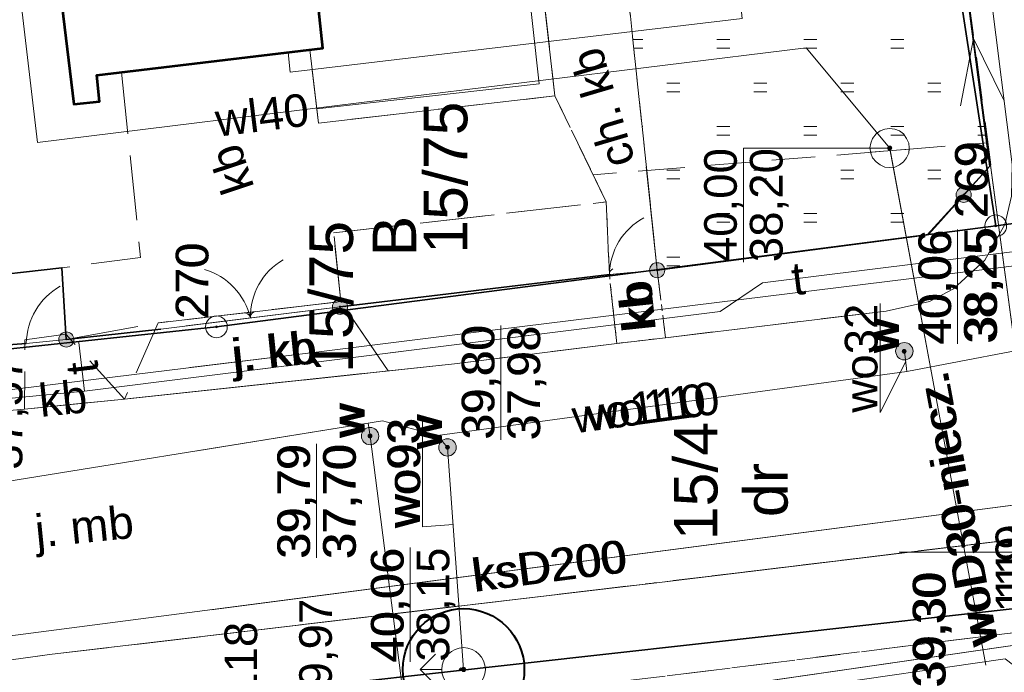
# Model space of a CAD drawing. Header units: millimetres. Extents: x 6503307 to 6504695, y 5886099 to 5887123.
# Tile 15 of 77: x 6503435 to 6503457, y 5887060 to 5887075. Entities that reach past the tile are written whole.
import ezdxf
from ezdxf.enums import TextEntityAlignment as Align

# ---------------------------------------------------------------- set-up
doc = ezdxf.new("R2010")
doc.units = ezdxf.units.MM
for name, pattern in [('BUUT04', [200000, 0, -100000, 0, -100000]), ('EGBU01', [2, 0.5, -0.5, 0.5, -0.5]), ('OTKC_A05', [1.5, 1, -0.5]), ('OTKJ_A05', [2, 1.5, -0.5]), ('OTKU_A05', [2, 1.5, -0.5]), ('OTZT_A05', [1.5, 1, -0.5])]:
    doc.linetypes.add(name, pattern=pattern)
for name, color, linetype, lineweight in [('Budynki EGiB', 18, 'Continuous', 0), ('Działki', 18, 'Continuous', 0), ('Komunikacja (linie)', 18, 'Continuous', 0), ('Komunikacja (obszary)', 18, 'Continuous', 0), ('Krzyże', 18, 'Continuous', 0), ('Obiekty związane z budynkami EGiB (obszary)', 18, 'Continuous', 0), ('Ogrodzenia', 18, 'Continuous', 0), ('Pikiety', 18, 'Continuous', 0), ('Przewody elektroenergetyczne', 1, 'Continuous', 0), ('Przewody wodociągowe', 5, 'Continuous', 0), ('Punkty graniczne', 18, 'Continuous', 0), ('Punkty graniczne - numery', 7, 'Continuous', 0), ('Zagospodarowanie terenu (obszary)', 18, 'Continuous', 0)]:
    doc.layers.add(name, color=color, linetype=linetype, lineweight=lineweight)
for name, color, linetype, lineweight, true_color in [('Przewody gazowe', 7, 'Continuous', 0, 0xbfbf00), ('Przewody kanalizacyjne', 7, 'Continuous', 0, 0x803300), ('Przewody telekomunikacyjne', 7, 'Continuous', 0, 0xff9100), ('Punkty o określonej wysokości', 7, 'Continuous', 0, 0x803300), ('Symbole liniowe', 7, 'Continuous', 0, 0x0a0909), ('Urządzenia towarzyszące (obszary)', 7, 'Continuous', 0, 0xff9100), ('Urządzenia związane z siecią (punkty)', 7, 'Continuous', 0, 0x803300), ('Użytki gruntowe', 7, 'Continuous', 0, 0x008000)]:
    doc.layers.add(name, color=color, linetype=linetype, lineweight=lineweight, true_color=true_color)
doc.styles.add('DOMYSLNA_CZCIONKA', font='arial.ttf')

# ---------------------------------------------------------------- blocks, each defined once
blk = doc.blocks.new('SUWW_P05')
at = {"lineweight": 18}
h = blk.add_hatch(color=5, dxfattribs=at)
h.dxf.hatch_style = 1
h.paths.add_polyline_path([(0.4, 0, 1), (-0.4, 0, 1)])
at = {"color": 5, "lineweight": 18}
blk.add_circle((0, 0), 0.4, dxfattribs=at)
blk = doc.blocks.new('SUWH_P05')
at = {"color": 5, "linetype": 'Continuous', "lineweight": 18}
for p, q in [((0, 2), (-0.707, 1.293)), ((0, 1), (0, 2)), ((0, 2), (0.707, 1.293))]:
    blk.add_line(p, q, dxfattribs=at)
blk.add_circle((0, 0), 1, dxfattribs=at)
blk = doc.blocks.new('SUPS01_08')
at = {"lineweight": 18, "true_color": 0x0000ff}
h = blk.add_hatch(color=5, dxfattribs=at)
h.dxf.hatch_style = 1
h.paths.add_polyline_path([(0.09, 0, 1), (-0.09, 0, 1)])
at = {"color": 18, "lineweight": 18, "true_color": 0x0a0909}
blk.add_circle((0, 0), 0.09, dxfattribs=at)
blk = doc.blocks.new('KTOK04')
at = {"color": 18, "lineweight": 18, "true_color": 0x0a0909}
blk.add_arc((5.067, -0.576), 5.1, 113.67446, 173.51357, dxfattribs=at)
blk = doc.blocks.new('OTOO_L05')
at = {"linetype": 'BUUT04', "lineweight": 18, "true_color": 0x000000}
h = blk.add_hatch(color=18, dxfattribs=at)
h.dxf.hatch_style = 1
h.paths.add_polyline_path([(-0.58, 0, 1), (0.58, 0, 1)])
at = {"color": 18, "true_color": 0x0a0909}
blk.add_circle((0, 0), 0.58, dxfattribs=at)
blk = doc.blocks.new('KTOK02')
at = {"color": 18, "lineweight": 18, "true_color": 0x0a0909}
for centre, radius, start, end in [((-5.074, -0.563), 5.105, 6.33466, 66.4773), ((5.064, -0.556), 5.095, 113.45779, 173.73024)]:
    blk.add_arc(centre, radius, start, end, dxfattribs=at)
blk = doc.blocks.new('EGPG_PS05')
at = {"color": 18, "linetype": 'Continuous', "lineweight": 18, "true_color": 0x000000}
blk.add_circle((0, 0), 0.5, dxfattribs=at)

msp = doc.modelspace()

# ---------------------------------------------------------------- hatches: boundary and pattern name
at = {"layer": 'Zagospodarowanie terenu (obszary)'}
h = msp.add_hatch(dxfattribs=at)
h.set_pattern_fill('OTZT', color=0, scale=0.2, angle=90, style=0, pattern_type=0)
h.set_pattern_definition([(180, (6503455.8027, 5887069.0608), (-2e-16, -2), [0.3, -1.7]), (180, (6503455.8027, 5887069.2608), (-2e-16, -2), [0.3, -1.7]), (180, (6503456.9527, 5887070.0608), (-2e-16, -2), [0.3, -1.7]), (180, (6503456.9527, 5887070.2608), (-2e-16, -2), [0.3, -1.7])])
h.paths.add_polyline_path([(6503449.23761, 5887086.37732), (6503450.37269, 5887076.5908), (6503448.50147, 5887076.36432), (6503449.28269, 5887068.9608), (6503455.52269, 5887069.7908), (6503456.95269, 5887071.3808), (6503455.99269, 5887078.4908), (6503454.79055, 5887086.37732)], flags=0)
h = msp.add_hatch(dxfattribs=at)
h.set_pattern_fill('OTZT', color=0, angle=90, style=0)
h.set_pattern_definition([(180, (6503455.8027, 5887069.0608), (-2e-16, -2), [0.3, -1.7]), (180, (6503455.8027, 5887069.2608), (-2e-16, -2), [0.3, -1.7]), (180, (6503456.9527, 5887070.0608), (-2e-16, -2), [0.3, -1.7]), (180, (6503456.9527, 5887070.2608), (-2e-16, -2), [0.3, -1.7])])
h.paths.add_polyline_path([(6503456.95269, 5887071.3808), (6503456.88395, 5887071.88993), (6503449.04088, 5887071.25247), (6503449.28269, 5887068.9608), (6503455.52269, 5887069.7908)], flags=16)

# ---------------------------------------------------------------- linework, layer by layer
at = {"color": 4, "linetype": 'ByBlock', "lineweight": 40}
msp.add_circle((6503444.83269, 5887059.7908), 1.39585, dxfattribs=at)
at = {"layer": 'Budynki EGiB', "color": 7, "linetype": 'Continuous', "lineweight": 53}
msp.add_lwpolyline([(6503445.26783, 5887086.37732), (6503439.59433, 5887085.69114), (6503439.82269, 5887083.6708), (6503434.63269, 5887083.0208), (6503435.87269, 5887072.77616), (6503435.87269, 5887072.77616), (6503436.46269, 5887072.8408), (6503436.40474, 5887073.4404), (6503441.59605, 5887074.06166), (6503441.44235, 5887075.50994), (6503450.37269, 5887076.5908), (6503449.23761, 5887086.37732)], dxfattribs=at)
at = {"layer": 'Działki', "color": 7, "linetype": 'Continuous', "lineweight": 0}
for p, q in [((6503456.76903, 5887071.88059), (6503457.06269, 5887069.9808)), ((6503457.06269, 5887069.9808), (6503456.76903, 5887071.88059)), ((6503457.06269, 5887069.9808), (6503462.96269, 5887070.7708)), ((6503462.96269, 5887070.7708), (6503457.06269, 5887069.9808)), ((6503439.15269, 5887067.6608), (6503457.06269, 5887069.9808)), ((6503457.06269, 5887069.9808), (6503439.15269, 5887067.6608)), ((6503438.46396, 5887067.5877), (6503439.15269, 5887067.6608)), ((6503439.15269, 5887067.6608), (6503438.46396, 5887067.5877)), ((6503440.27269, 5887059.2708), (6503457.99269, 5887061.2408)), ((6503457.99269, 5887061.2408), (6503440.27269, 5887059.2708))]:
    msp.add_line(p, q, dxfattribs=at)
at = {"layer": 'Działki', "color": 0, "linetype": 'Continuous', "lineweight": 25}
for points in [[(6503454.53957, 5887086.37732), (6503454.63269, 5887085.7008), (6503457.06269, 5887069.9808), (6503457.06269, 5887069.9808), (6503462.96269, 5887070.7708), (6503460.77239, 5887086.37732)], [(6503408.4569, 5887056.19085), (6503422.28269, 5887057.3308), (6503428.14269, 5887057.9208), (6503429.40269, 5887058.0508), (6503440.27269, 5887059.2708), (6503457.99269, 5887061.2408), (6503511.48269, 5887068.6308), (6503521.32269, 5887069.9908), (6503520.23269, 5887078.3908), (6503510.53269, 5887077.1408), (6503493.62269, 5887074.8208), (6503483.13269, 5887073.4208), (6503476.72269, 5887072.5608), (6503462.96269, 5887070.7708), (6503457.06269, 5887069.9808), (6503439.15269, 5887067.6608), (6503433.12269, 5887067.0208), (6503428.37269, 5887066.5108), (6503421.46269, 5887065.8208), (6503408.4569, 5887064.68666)]]:
    msp.add_lwpolyline(points, dxfattribs=at)
at = {"layer": 'Działki', "color": 0, "linetype": 'Continuous', "lineweight": 25, "flags": 128}
for points in [[(6503431.64269, 5887082.9508), (6503433.12269, 5887067.0208), (6503439.15269, 5887067.6608), (6503457.06269, 5887069.9808), (6503454.63269, 5887085.7008), (6503431.64269, 5887082.9508)], [(6503517.27269, 5887010.9208), (6503525.76269, 5887011.3108), (6503521.32269, 5887069.9908), (6503511.48269, 5887068.6308), (6503457.99269, 5887061.2408), (6503440.27269, 5887059.2708), (6503429.40269, 5887058.0508), (6503428.14269, 5887057.9208), (6503428.12269, 5887055.4408), (6503512.08269, 5887061.2508), (6503517.27269, 5887010.9208)]]:
    msp.add_lwpolyline(points, close=True, dxfattribs=at)
at = {"layer": 'Komunikacja (linie)', "color": 250, "linetype": 'Continuous', "lineweight": 13, "flags": 128}
msp.add_lwpolyline([(6503457.27269, 5887070.0108), (6503462.86269, 5887070.6508), (6503462.59269, 5887071.2608), (6503462.39269, 5887071.9908), (6503461.94269, 5887075.9808), (6503456.94269, 5887075.3508), (6503457.44269, 5887071.3908), (6503457.42269, 5887070.6608), (6503457.27269, 5887070.0108)], close=True, dxfattribs=at)
for points in [[(6503456.94269, 5887075.3508), (6503457.44269, 5887071.3908), (6503457.42269, 5887070.6608), (6503457.27269, 5887070.0108), (6503456.81269, 5887069.1908), (6503456.09269, 5887068.5308), (6503455.54269, 5887068.2408), (6503454.54269, 5887068.0208), (6503449.47269, 5887067.4108), (6503448.35269, 5887067.2808), (6503444.62269, 5887066.8108)], [(6503457.37464, 5887071.92981), (6503457.44269, 5887071.3908), (6503457.42269, 5887070.6608), (6503457.27269, 5887070.0108), (6503456.81269, 5887069.1908), (6503456.09269, 5887068.5308), (6503455.54269, 5887068.2408), (6503454.54269, 5887068.0208), (6503449.47269, 5887067.4108), (6503448.35269, 5887067.2808), (6503444.62269, 5887066.8108)], [(6503444.62269, 5887066.8108), (6503438.58914, 5887066.16606)], [(6503487.02178, 5887061.46857), (6503486.64269, 5887061.4208), (6503486.22269, 5887064.3108), (6503486.05269, 5887064.8008), (6503485.80269, 5887065.2208), (6503485.45269, 5887065.5708), (6503485.11269, 5887065.8308), (6503484.75269, 5887065.9608), (6503484.37269, 5887066.0308), (6503484.00269, 5887066.0108), (6503477.06269, 5887065.1108), (6503466.02269, 5887063.7808), (6503459.58269, 5887063.0308), (6503449.33269, 5887061.7908), (6503439.08129, 5887060.57701)]]:
    msp.add_lwpolyline(points, dxfattribs=at)
at = {"layer": 'Komunikacja (linie)', "color": 250, "linetype": 'Continuous', "lineweight": 13}
msp.add_lwpolyline([(6503444.62269, 5887066.8108), (6503437.04269, 5887066.0008), (6503434.74269, 5887065.7708), (6503432.90269, 5887065.6108), (6503426.67269, 5887064.9408), (6503416.60269, 5887064.3808), (6503410.65269, 5887063.9608), (6503408.4569, 5887063.82941)], dxfattribs=at)
at = {"layer": 'Komunikacja (linie)', "color": 0, "linetype": 'Continuous', "lineweight": 18, "flags": 128}
msp.add_lwpolyline([(6503477.06269, 5887065.1108), (6503466.02269, 5887063.7808), (6503459.58269, 5887063.0308), (6503449.33269, 5887061.7908), (6503435.31269, 5887060.1308), (6503434.43269, 5887060.0108)], dxfattribs=at)
at = {"layer": 'Komunikacja (obszary)', "color": 7, "linetype": 'OTKU_A05', "lineweight": 0}
for p, q in [((6503448.11235, 5887070.53053), (6503447.81094, 5887071.1525)), ((6503441.84569, 5887069.8188), (6503448.11235, 5887070.53053)), ((6503442.01269, 5887068.2408), (6503441.84569, 5887069.8188)), ((6503438.44312, 5887067.82435), (6503442.01269, 5887068.2408))]:
    msp.add_line(p, q, dxfattribs=at)
at = {"layer": 'Komunikacja (obszary)', "color": 7, "linetype": 'OTKJ_A05', "lineweight": 0}
for p, q in [((6503457.27269, 5887070.0108), (6503456.81269, 5887069.1908)), ((6503456.81269, 5887069.1908), (6503456.09269, 5887068.5308)), ((6503456.09269, 5887068.5308), (6503455.54269, 5887068.2408)), ((6503442.01269, 5887068.2408), (6503438.44312, 5887067.82435)), ((6503443.10145, 5887066.64824), (6503442.01269, 5887068.2408)), ((6503455.54269, 5887068.2408), (6503454.54269, 5887068.0208)), ((6503454.54269, 5887068.0208), (6503449.47269, 5887067.4108)), ((6503449.47269, 5887067.4108), (6503448.35269, 5887067.2808)), ((6503448.35269, 5887067.2808), (6503444.62269, 5887066.8108)), ((6503444.62269, 5887066.8108), (6503438.58914, 5887066.16606)), ((6503438.58914, 5887066.16606), (6503443.10145, 5887066.64824)), ((6503449.33269, 5887061.7908), (6503459.58269, 5887063.0308)), ((6503439.08129, 5887060.57701), (6503449.33269, 5887061.7908))]:
    msp.add_line(p, q, dxfattribs=at)
at = {"layer": 'Komunikacja (obszary)', "color": 7, "linetype": 'OTKC_A05', "lineweight": 0}
for p, q in [((6503459.58269, 5887063.0308), (6503449.33269, 5887061.7908)), ((6503449.33269, 5887061.7908), (6503439.08129, 5887060.57701)), ((6503449.51269, 5887059.6408), (6503460.01269, 5887060.9508))]:
    msp.add_line(p, q, dxfattribs=at)
at = {"layer": 'Komunikacja (obszary)', "color": 0, "linetype": 'OTKC_A05', "lineweight": 18, "flags": 128}
for points in [[(6503448.50147, 5887076.36432), (6503446.57345, 5887076.13097), (6503446.93269, 5887072.9648), (6503448.11235, 5887070.53053), (6503448.18269, 5887068.8608), (6503449.28269, 5887068.9608), (6503448.50147, 5887076.36432)], [(6503519.84904, 5887069.01798), (6503517.96269, 5887068.7408), (6503514.72269, 5887069.5808), (6503514.64269, 5887070.2908), (6503507.51269, 5887069.2308), (6503501.61269, 5887068.3708), (6503501.28269, 5887068.3108), (6503500.83269, 5887068.0508), (6503500.49269, 5887067.6808), (6503500.24269, 5887067.2308), (6503500.11269, 5887066.7608), (6503500.08269, 5887066.2208), (6503500.51269, 5887063.3008), (6503493.06269, 5887062.2508), (6503491.56269, 5887062.0408), (6503486.64269, 5887061.4208), (6503486.42269, 5887061.2008), (6503470.88269, 5887060.2408), (6503469.80269, 5887060.1408), (6503468.97269, 5887060.1708), (6503468.24269, 5887060.3908), (6503467.48269, 5887060.8408), (6503467.01269, 5887061.1108), (6503466.60269, 5887061.6008), (6503466.28269, 5887062.1208), (6503466.10269, 5887062.6808), (6503466.02269, 5887063.7808), (6503459.58269, 5887063.0308), (6503449.33269, 5887061.7908), (6503435.31269, 5887060.1308), (6503434.43269, 5887060.0108), (6503433.92269, 5887059.5008), (6503433.61269, 5887059.0308), (6503433.30269, 5887058.5008), (6503433.16269, 5887058.0708), (6503432.99269, 5887057.7008), (6503432.92269, 5887057.6208), (6503435.12269, 5887058.0208), (6503439.75269, 5887058.5108), (6503439.61269, 5887053.1908), (6503440.69269, 5887053.2508), (6503440.80269, 5887058.6408), (6503449.51269, 5887059.6408), (6503460.01269, 5887060.9508), (6503460.89269, 5887061.0108), (6503461.43269, 5887060.9708), (6503462.00269, 5887060.8108), (6503462.41269, 5887060.5508), (6503462.72269, 5887060.2508), (6503462.97269, 5887059.7808), (6503463.05269, 5887059.3908), (6503463.00269, 5887058.5708), (6503468.35269, 5887058.4508), (6503470.98269, 5887058.5208), (6503486.45269, 5887059.6108), (6503491.81269, 5887059.8008), (6503499.73269, 5887061.0008), (6503501.05269, 5887060.9408), (6503503.19269, 5887061.1608), (6503506.70269, 5887061.5608), (6503506.94269, 5887061.5908), (6503507.28769, 5887061.4608), (6503507.63269, 5887061.1708), (6503507.87269, 5887060.6208), (6503508.10269, 5887063.4908), (6503507.93269, 5887063.2908), (6503507.66269, 5887063.1708), (6503503.92269, 5887062.8108), (6503503.58269, 5887062.8008), (6503503.24269, 5887062.9008), (6503502.98269, 5887063.0208), (6503502.74269, 5887063.4008), (6503502.61269, 5887063.8508), (6503502.30269, 5887065.8508), (6503502.29269, 5887066.0408), (6503502.39269, 5887066.2608), (6503502.59269, 5887066.4008), (6503507.87269, 5887067.1308), (6503507.95269, 5887066.7008), (6503509.60269, 5887066.9008), (6503509.51269, 5887067.7208), (6503510.84269, 5887067.8908), (6503510.93269, 5887067.5508), (6503512.69269, 5887067.9808), (6503512.72269, 5887067.8408), (6503513.70269, 5887067.7408), (6503517.88269, 5887066.7108), (6503520.10269, 5887066.9708), (6503519.84904, 5887069.01798)]]:
    msp.add_lwpolyline(points, close=True, dxfattribs=at)
at = {"layer": 'Komunikacja (obszary)', "color": 0, "linetype": 'OTKU_A05', "lineweight": 18, "flags": 128}
for points in [[(6503439.04143, 5887073.75594), (6503436.97402, 5887073.50852), (6503437.40669, 5887069.2528), (6503435.60242, 5887069.01886), (6503435.70269, 5887067.3708), (6503437.81269, 5887067.7508), (6503442.01269, 5887068.2408), (6503441.84569, 5887069.8188), (6503448.11235, 5887070.53053), (6503446.93269, 5887072.9648), (6503441.49459, 5887072.34248), (6503441.29951, 5887074.02617), (6503439.04143, 5887073.75594)], [(6503434.74269, 5887065.7708), (6503437.04269, 5887066.0008), (6503435.69269, 5887067.4908), (6503434.75269, 5887067.3608), (6503434.74269, 5887065.7708)]]:
    msp.add_lwpolyline(points, close=True, dxfattribs=at)
at = {"layer": 'Komunikacja (obszary)', "color": 7, "linetype": 'OTKC_A05', "lineweight": 0, "flags": 128}
msp.add_lwpolyline([(6503449.28269, 5887068.9608), (6503449.04088, 5887071.25247), (6503447.81094, 5887071.1525), (6503448.11235, 5887070.53053), (6503448.18269, 5887068.8608)], close=True, dxfattribs=at)
at = {"layer": 'Komunikacja (obszary)', "color": 0, "linetype": 'OTKJ_A05', "lineweight": 18}
for points in [[(6503473.12269, 5887070.2608), (6503465.71269, 5887069.3408), (6503464.65269, 5887069.3608), (6503463.71269, 5887069.7008), (6503463.19269, 5887070.2108), (6503462.86269, 5887070.6508), (6503457.27269, 5887070.0108), (6503456.81269, 5887069.1908), (6503456.09269, 5887068.5308), (6503455.54269, 5887068.2408), (6503454.54269, 5887068.0208), (6503449.47269, 5887067.4108), (6503448.35269, 5887067.2808), (6503444.62269, 5887066.8108), (6503437.04269, 5887066.0008), (6503434.74269, 5887065.7708), (6503432.90269, 5887065.6108), (6503426.67269, 5887064.9408), (6503416.60269, 5887064.3808), (6503410.65269, 5887063.9608), (6503408.4569, 5887063.82935)], [(6503408.4569, 5887058.22824), (6503410.23269, 5887058.3408), (6503411.21269, 5887058.4008), (6503416.22269, 5887058.6108), (6503420.36269, 5887058.9208), (6503424.51269, 5887059.1908), (6503426.80269, 5887059.3208), (6503430.60269, 5887059.6408), (6503434.43269, 5887060.0108), (6503435.31269, 5887060.1308), (6503449.33269, 5887061.7908), (6503459.58269, 5887063.0308), (6503466.02269, 5887063.7808), (6503477.06269, 5887065.1108), (6503484.00269, 5887066.0108), (6503484.37269, 5887066.0308), (6503487.24269, 5887066.3008), (6503491.62269, 5887066.9908), (6503501.28269, 5887068.3108), (6503501.61269, 5887068.3708), (6503507.51269, 5887069.2308)]]:
    msp.add_lwpolyline(points, dxfattribs=at)
at = {"layer": 'Komunikacja (obszary)', "color": 18, "linetype": 'OTKU_A05', "lineweight": 18, "true_color": 0x000000, "flags": 128}
msp.add_lwpolyline([(6503448.35269, 5887067.2808), (6503449.47269, 5887067.4108), (6503449.28269, 5887068.9608), (6503448.18269, 5887068.8608), (6503448.35269, 5887067.2808)], close=True, dxfattribs=at)
at = {"layer": 'Komunikacja (obszary)', "color": 7, "linetype": 'OTKU_A05', "lineweight": 0, "ltscale": 0.1, "flags": 128}
msp.add_lwpolyline([(6503448.35269, 5887067.2808), (6503449.47269, 5887067.4108), (6503449.28269, 5887068.9608), (6503448.18269, 5887068.8608)], close=True, dxfattribs=at)
at = {"layer": 'Komunikacja (obszary)', "color": 0, "linetype": 'OTKJ_A05', "lineweight": 18, "flags": 128}
msp.add_lwpolyline([(6503437.04269, 5887066.0008), (6503443.10145, 5887066.64824), (6503442.01269, 5887068.2408), (6503437.81269, 5887067.7508), (6503437.04269, 5887066.0008)], close=True, dxfattribs=at)
at = {"layer": 'Krzyże', "color": 18, "linetype": 'Continuous', "lineweight": 18, "true_color": 0x000000, "flags": 128}
msp.add_lwpolyline([(6503459.84269, 5887062.4808), (6503454.84269, 5887062.4808)], dxfattribs=at)
at = {"layer": 'Krzyże', "color": 250, "linetype": 'Continuous', "lineweight": 13, "ltscale": 0.1, "flags": 128}
msp.add_lwpolyline([(6503459.84269, 5887062.4808), (6503454.84269, 5887062.4808)], dxfattribs=at)
at = {"layer": 'Obiekty związane z budynkami EGiB (obszary)', "color": 0, "linetype": 'Continuous', "lineweight": 18, "flags": 128}
msp.add_lwpolyline([(6503441.4568, 5887072.6686), (6503441.49459, 5887072.34248), (6503446.93269, 5887072.9648), (6503446.57345, 5887076.13097), (6503446.25592, 5887076.09254), (6503441.44235, 5887075.50994), (6503441.59605, 5887074.06166), (6503441.29951, 5887074.02617), (6503441.4568, 5887072.6686)], close=True, dxfattribs=at)
at = {"layer": 'Ogrodzenia', "color": 0, "linetype": 'Continuous', "lineweight": 35}
msp.add_lwpolyline([(6503449.28269, 5887068.9608), (6503455.48369, 5887069.7758), (6503456.92669, 5887071.3498), (6503455.99269, 5887078.4908), (6503454.79055, 5887086.37732)], dxfattribs=at)
at = {"layer": 'Ogrodzenia', "color": 250, "linetype": 'Continuous', "lineweight": 30, "flags": 128}
msp.add_lwpolyline([(6503449.28269, 5887068.9608), (6503455.48369, 5887069.7758), (6503456.92669, 5887071.3498), (6503456.85634, 5887071.88768)], dxfattribs=at)
at = {"layer": 'Ogrodzenia', "color": 0, "linetype": 'Continuous', "lineweight": 35, "flags": 128}
for points in [[(6503435.70269, 5887067.3708), (6503435.60242, 5887069.01886), (6503433.42343, 5887068.7685)], [(6503435.70269, 5887067.3708), (6503437.87269, 5887067.6108)], [(6503432.52269, 5887067.1108), (6503434.78269, 5887067.2808)]]:
    msp.add_lwpolyline(points, dxfattribs=at)
at = {"layer": 'Ogrodzenia', "color": 18, "linetype": 'Continuous', "lineweight": 18, "true_color": 0x000000, "flags": 128}
for points in [[(6503448.18269, 5887068.8608), (6503449.28269, 5887068.9608)], [(6503437.87269, 5887067.6108), (6503441.99269, 5887068.1208)], [(6503434.78269, 5887067.2808), (6503435.70269, 5887067.3708)]]:
    msp.add_lwpolyline(points, dxfattribs=at)
at = {"layer": 'Ogrodzenia', "color": 250, "linetype": 'Continuous', "lineweight": 13, "ltscale": 0.1, "flags": 128}
msp.add_lwpolyline([(6503448.18269, 5887068.8608), (6503449.28269, 5887068.9608)], dxfattribs=at)
at = {"layer": 'Ogrodzenia', "color": 18, "linetype": 'Continuous', "lineweight": 35, "true_color": 0x000000, "flags": 128}
msp.add_lwpolyline([(6503441.99269, 5887068.1208), (6503448.18269, 5887068.8608)], dxfattribs=at)
at = {"layer": 'Ogrodzenia', "color": 250, "linetype": 'Continuous', "lineweight": 30, "ltscale": 0.1, "flags": 128}
msp.add_lwpolyline([(6503441.99269, 5887068.1208), (6503448.18269, 5887068.8608)], dxfattribs=at)
at = {"layer": 'Ogrodzenia', "color": 250, "linetype": 'Continuous', "lineweight": 13, "flags": 128}
msp.add_lwpolyline([(6503438.45557, 5887067.68296), (6503441.99269, 5887068.1208)], dxfattribs=at)
at = {"layer": 'Przewody elektroenergetyczne', "color": 1, "linetype": 'Continuous', "lineweight": 18, "true_color": 0xff0000}
msp.add_lwpolyline([(6503458.54269, 5887059.4208), (6503454.9326, 5887086.37732)], dxfattribs=at)
at = {"layer": 'Przewody elektroenergetyczne', "color": 1, "linetype": 'Continuous', "lineweight": 18, "true_color": 0xff0000, "flags": 128}
msp.add_lwpolyline([(6503440.79809, 5887073.96617), (6503440.84664, 5887073.50814), (6503448.52122, 5887074.41973), (6503451.23269, 5887074.7418), (6503450.47786, 5887082.04407), (6503450.18369, 5887084.8898), (6503454.67269, 5887085.5608)], dxfattribs=at)
at = {"layer": 'Przewody elektroenergetyczne', "color": 1, "linetype": 'Continuous', "lineweight": 0, "flags": 128}
msp.add_lwpolyline([(6503458.54269, 5887059.4208), (6503456.87291, 5887071.88903)], dxfattribs=at)
at = {"layer": 'Przewody gazowe', "color": 52, "linetype": 'Continuous', "lineweight": 18, "true_color": 0xbfbf00}
msp.add_lwpolyline([(6503421.79269, 5887063.0908), (6503424.14269, 5887063.3308), (6503424.02269, 5887064.9408), (6503441.44269, 5887067.0808), (6503445.06269, 5887067.5308), (6503458.48269, 5887069.1808), (6503456.44269, 5887084.0608), (6503456.12273, 5887086.37732)], dxfattribs=at)
at = {"layer": 'Przewody gazowe', "color": 52, "linetype": 'Continuous', "lineweight": 0, "flags": 128}
msp.add_lwpolyline([(6503438.54, 5887066.72422), (6503441.44269, 5887067.0808), (6503445.06269, 5887067.5308), (6503458.48269, 5887069.1808), (6503458.09776, 5887071.98858)], dxfattribs=at)
at = {"layer": 'Przewody kanalizacyjne', "color": 36, "linetype": 'Continuous', "lineweight": 18, "true_color": 0x803300, "flags": 128}
msp.add_lwpolyline([(6503462.22269, 5887064.1808), (6503430.59269, 5887060.0608), (6503430.5699, 5887059.08622), (6503430.55269, 5887058.3508)], dxfattribs=at)
at = {"layer": 'Przewody kanalizacyjne', "color": 46, "linetype": 'Continuous', "lineweight": 0, "flags": 128}
msp.add_lwpolyline([(6503462.22269, 5887064.1808), (6503439.02997, 5887061.15981)], dxfattribs=at)
at = {"layer": 'Przewody telekomunikacyjne', "color": 30, "linetype": 'Continuous', "lineweight": 18, "true_color": 0xff9100, "flags": 128}
for points in [[(6503464.26269, 5887061.0208), (6503464.27196, 5887061.37622), (6503463.85269, 5887070.1808), (6503451.70269, 5887068.6708), (6503450.73269, 5887068.0108), (6503436.12269, 5887066.1808), (6503433.26269, 5887065.9108), (6503433.10269, 5887067.0008)], [(6503435.99269, 5887067.3008), (6503436.12269, 5887066.1808)]]:
    msp.add_lwpolyline(points, dxfattribs=at)
at = {"layer": 'Przewody telekomunikacyjne', "color": 30, "linetype": 'Continuous', "lineweight": 0, "flags": 128}
for points in [[(6503464.26269, 5887061.0208), (6503464.27196, 5887061.37622), (6503463.85269, 5887070.1808), (6503451.70269, 5887068.6708), (6503450.73269, 5887068.0108), (6503438.56095, 5887066.48621)], [(6503464.26269, 5887061.0208), (6503463.96269, 5887061.2808), (6503439.33285, 5887057.72017)], [(6503439.37799, 5887057.20763), (6503443.60269, 5887058.0608), (6503457.28269, 5887060.0308), (6503459.88269, 5887058.0508), (6503460.93269, 5887056.0408)]]:
    msp.add_lwpolyline(points, dxfattribs=at)
at = {"layer": 'Przewody telekomunikacyjne', "color": 30, "linetype": 'Continuous', "lineweight": 18, "true_color": 0xff9100}
for points in [[(6503464.26269, 5887061.0208), (6503463.96269, 5887061.2808), (6503434.70269, 5887057.0508), (6503434.03269, 5887056.9708), (6503433.35269, 5887056.9408), (6503408.4569, 5887054.7787)], [(6503408.4569, 5887055.54417), (6503419.16269, 5887056.3508), (6503426.18269, 5887055.7508), (6503432.87269, 5887055.9008), (6503435.02269, 5887056.3308), (6503436.42269, 5887056.6108), (6503443.60269, 5887058.0608), (6503457.28269, 5887060.0308), (6503459.88269, 5887058.0508), (6503460.93269, 5887056.0408)]]:
    msp.add_lwpolyline(points, dxfattribs=at)
at = {"layer": 'Przewody wodociągowe', "color": 5, "linetype": 'Continuous', "lineweight": 18, "true_color": 0x0000ff, "flags": 128}
for points in [[(6503434.81741, 5887081.49475), (6503433.92069, 5887081.3708), (6503434.501, 5887076.461), (6503435.04069, 5887071.8948), (6503442.98339, 5887072.87404), (6503452.70669, 5887074.0728), (6503454.62669, 5887071.7678)], [(6503454.62669, 5887071.7678), (6503455.62269, 5887066.4008), (6503456.19269, 5887063.3408), (6503456.83269, 5887059.8908)], [(6503461.03269, 5887067.7808), (6503455.02269, 5887066.6308)], [(6503454.96269, 5887067.1008), (6503455.02269, 5887066.6308)], [(6503455.02269, 5887066.6308), (6503444.23269, 5887065.1608), (6503442.97269, 5887065.5008)], [(6503442.97269, 5887065.5008), (6503432.81269, 5887063.8608), (6503423.74687, 5887063.06295), (6503423.16269, 5887063.0208), (6503422.23269, 5887062.6308)], [(6503444.04269, 5887054.5608), (6503442.68269, 5887065.1508), (6503442.63836, 5887065.44684)], [(6503444.23269, 5887065.1608), (6503444.46269, 5887064.8908), (6503444.83269, 5887059.7908)]]:
    msp.add_lwpolyline(points, dxfattribs=at)
at = {"layer": 'Przewody wodociągowe', "color": 5, "linetype": 'Continuous', "lineweight": 0, "flags": 128}
for points in [[(6503454.63791, 5887071.70738), (6503455.62269, 5887066.4008), (6503456.19269, 5887063.3408), (6503456.83269, 5887059.8908)], [(6503442.97269, 5887065.5008), (6503438.70834, 5887064.81246)]]:
    msp.add_lwpolyline(points, dxfattribs=at)
at = {"layer": 'Przewody wodociągowe', "color": 18, "linetype": 'Continuous', "lineweight": 0, "true_color": 0x000000, "flags": 128}
for points in [[(6503454.99269, 5887066.8658), (6503454.40299, 5887065.68939), (6503454.40299, 5887068.19416)], [(6503444.59135, 5887063.11749), (6503443.89137, 5887063.06671), (6503443.89137, 5887065.57148)]]:
    msp.add_lwpolyline(points, dxfattribs=at)
at = {"layer": 'Przewody wodociągowe', "color": 250, "linetype": 'Continuous', "lineweight": 0, "ltscale": 0.1, "flags": 128}
for points in [[(6503454.99269, 5887066.8658), (6503454.40299, 5887065.68939), (6503454.40299, 5887068.19416)], [(6503444.59135, 5887063.11749), (6503443.89137, 5887063.06671), (6503443.89137, 5887065.57148)]]:
    msp.add_lwpolyline(points, dxfattribs=at)
at = {"layer": 'Przewody wodociągowe', "color": 5, "linetype": 'Continuous', "lineweight": 0, "ltscale": 0.1, "flags": 128}
for points in [[(6503461.03269, 5887067.7808), (6503455.02269, 5887066.6308)], [(6503454.96269, 5887067.1008), (6503455.02269, 5887066.6308)], [(6503455.02269, 5887066.6308), (6503444.23269, 5887065.1608), (6503442.97269, 5887065.5008)], [(6503444.04269, 5887054.5608), (6503442.68269, 5887065.1508), (6503442.63836, 5887065.44684)], [(6503444.23269, 5887065.1608), (6503444.46269, 5887064.8908), (6503444.83269, 5887059.7908)]]:
    msp.add_lwpolyline(points, dxfattribs=at)
at = {"layer": 'Punkty graniczne - numery'}
for p in [(6503457.06269, 5887069.9808), (6503439.15269, 5887067.6608)]:
    msp.add_point(p, dxfattribs=at)
at = {"layer": 'Punkty graniczne - numery', "ltscale": 0.1}
for p in [(6503457.06269, 5887069.9808), (6503439.15269, 5887067.6608)]:
    msp.add_point(p, dxfattribs=at)
at = {"layer": 'Punkty o określonej wysokości', "color": 5, "linetype": 'Continuous', "lineweight": 0, "true_color": 0x0000ff, "flags": 128}
for points in [[(6503451.26211, 5887069.14587), (6503451.26211, 5887071.7678), (6503454.62669, 5887071.7678)], [(6503451.26211, 5887069.14587), (6503451.26211, 5887071.7678)], [(6503456.1869, 5887067.27258), (6503456.1869, 5887069.89451)], [(6503445.6909, 5887065.06758), (6503445.6909, 5887067.68951)], [(6503441.45449, 5887062.3521), (6503441.45449, 5887064.97403)], [(6503443.60449, 5887059.96758), (6503443.60449, 5887062.58951)]]:
    msp.add_lwpolyline(points, dxfattribs=at)
at = {"layer": 'Punkty o określonej wysokości', "color": 5, "linetype": 'Continuous', "lineweight": 0, "ltscale": 0.1, "flags": 128}
for points in [[(6503456.1869, 5887067.27258), (6503456.1869, 5887069.89451)], [(6503445.6909, 5887065.06758), (6503445.6909, 5887067.68951)], [(6503441.45449, 5887062.3521), (6503441.45449, 5887064.97403)], [(6503443.60449, 5887059.96758), (6503443.60449, 5887062.58951)]]:
    msp.add_lwpolyline(points, dxfattribs=at)
at = {"layer": 'Symbole liniowe', "color": 0, "linetype": 'Continuous', "lineweight": 18, "flags": 128}
msp.add_lwpolyline([(6503441.4568, 5887072.6686), (6503446.57069, 5887073.2428), (6503446.25592, 5887076.09254)], dxfattribs=at)
at = {"layer": 'Symbole liniowe', "color": 1, "linetype": 'Continuous', "lineweight": 18, "true_color": 0xff0000, "flags": 128}
msp.add_lwpolyline([(6503457.24631, 5887072.86771), (6503456.55163, 5887074.28807), (6503456.25516, 5887072.73498)], dxfattribs=at)
at = {"layer": 'Urządzenia towarzyszące (obszary)', "color": 5, "linetype": 'Continuous', "lineweight": 18, "true_color": 0x0000ff, "flags": 128}
msp.add_lwpolyline([(6503454.62269, 5887071.3208), (6503454.74269, 5887071.3308), (6503454.85269, 5887071.3808), (6503454.94269, 5887071.4508), (6503455.01269, 5887071.5408), (6503455.06269, 5887071.6508), (6503455.07269, 5887071.7708), (6503455.06269, 5887071.8808), (6503455.01269, 5887071.9908), (6503454.94269, 5887072.0908), (6503454.85269, 5887072.1608), (6503454.74269, 5887072.2008), (6503454.62269, 5887072.2208), (6503454.51269, 5887072.2008), (6503454.40269, 5887072.1608), (6503454.31269, 5887072.0908), (6503454.23269, 5887071.9908), (6503454.19269, 5887071.8808), (6503454.17269, 5887071.7708), (6503454.19269, 5887071.6508), (6503454.23269, 5887071.5408), (6503454.31269, 5887071.4508), (6503454.40269, 5887071.3808), (6503454.51269, 5887071.3308), (6503454.62269, 5887071.3208)], close=True, dxfattribs=at)
at = {"layer": 'Urządzenia towarzyszące (obszary)', "color": 5, "linetype": 'Continuous', "lineweight": 13, "flags": 128}
msp.add_lwpolyline([(6503455.06269, 5887071.6508), (6503455.07034, 5887071.74252), (6503454.18934, 5887071.67092), (6503454.19269, 5887071.6508), (6503454.23269, 5887071.5408), (6503454.31269, 5887071.4508), (6503454.40269, 5887071.3808), (6503454.51269, 5887071.3308), (6503454.62269, 5887071.3208), (6503454.74269, 5887071.3308), (6503454.85269, 5887071.3808), (6503454.94269, 5887071.4508), (6503455.01269, 5887071.5408)], close=True, dxfattribs=at)
at = {"layer": 'Użytki gruntowe', "color": 96, "linetype": 'EGBU01', "lineweight": 0}
for p, q in [((6503457.06269, 5887069.9808), (6503456.76903, 5887071.88059)), ((6503456.76903, 5887071.88059), (6503457.06269, 5887069.9808)), ((6503439.15269, 5887067.6608), (6503457.06269, 5887069.9808)), ((6503457.06269, 5887069.9808), (6503439.15269, 5887067.6608)), ((6503438.46396, 5887067.5877), (6503439.15269, 5887067.6608)), ((6503439.15269, 5887067.6608), (6503438.46396, 5887067.5877))]:
    msp.add_line(p, q, dxfattribs=at)
at = {"layer": 'Użytki gruntowe', "color": 96, "linetype": 'EGBU01', "lineweight": 18, "true_color": 0x008000}
msp.add_lwpolyline([(6503454.53957, 5887086.37732), (6503454.63269, 5887085.7008), (6503457.06269, 5887069.9808), (6503439.15269, 5887067.6608), (6503433.12269, 5887067.0208), (6503430.28216, 5887066.71582), (6503428.37269, 5887066.5108), (6503421.46269, 5887065.8208), (6503408.4569, 5887064.68666)], dxfattribs=at)
at = {"layer": 'Użytki gruntowe', "color": 96, "linetype": 'EGBU01', "lineweight": 18, "true_color": 0x008000, "flags": 128}
msp.add_lwpolyline([(6503433.12269, 5887067.0208), (6503439.15269, 5887067.6608), (6503457.06269, 5887069.9808), (6503454.63269, 5887085.7008), (6503431.64269, 5887082.9508), (6503433.12269, 5887067.0208)], close=True, dxfattribs=at)
at = {"layer": 'Zagospodarowanie terenu (obszary)', "color": 0, "linetype": 'OTZT_A05', "lineweight": 18}
msp.add_lwpolyline([(6503449.23761, 5887086.37732), (6503450.37269, 5887076.5908), (6503448.50147, 5887076.36432), (6503449.28269, 5887068.9608), (6503455.52269, 5887069.7908), (6503456.95269, 5887071.3808), (6503455.99269, 5887078.4908), (6503454.79055, 5887086.37732)], dxfattribs=at)
at = {"layer": 'Zagospodarowanie terenu (obszary)', "color": 250, "linetype": 'OTZT_A05', "lineweight": 13, "flags": 128}
msp.add_lwpolyline([(6503456.95269, 5887071.3808), (6503456.88395, 5887071.88993), (6503449.04088, 5887071.25247), (6503449.28269, 5887068.9608), (6503455.52269, 5887069.7908)], close=True, dxfattribs=at)

# ---------------------------------------------------------------- block references
at = {"layer": 'Ogrodzenia', "color": 18, "true_color": 0x000000, "yscale": 0.3, "zscale": 0.3}
for name, p, xscale, rotation in [('OTOO_L05', (6503456.32548, 5887070.69401), 0.2999999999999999, 47.48625636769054), ('KTOK04', (6503448.18269, 5887068.8608), 0.3, 5.194428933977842), ('KTOK02', (6503439.93269, 5887067.8658), 0.3, 7.056542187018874), ('OTOO_L05', (6503449.28269, 5887068.9608), 0.3000000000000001, 7.487491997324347), ('OTOO_L05', (6503441.99269, 5887068.1208), 0.3, 6.817222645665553), ('OTOO_L05', (6503435.70269, 5887067.3708), 0.3, 6.311210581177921), ('OTOO_L05', (6503435.70269, 5887067.3708), 0.3000000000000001, 93.48171165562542)]:
    msp.add_blockref(name, p, dxfattribs=dict(at, xscale=xscale, rotation=rotation))
at = {"layer": 'Ogrodzenia', "color": 250, "ltscale": 0.1, "yscale": 0.03}
for name, p, xscale, zscale, rotation in [('OTOO_L05', (6503456.32548, 5887070.69401), 0.03, 0.03, 47.48625636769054), ('KTOK04', (6503448.18269, 5887068.8608), 0.03, 0.03000000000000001, 5.194428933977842), ('OTOO_L05', (6503449.28269, 5887068.9608), 0.03000000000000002, 0.03, 7.487491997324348), ('OTOO_L05', (6503441.99269, 5887068.1208), 0.03, 0.03000000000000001, 6.817222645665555), ('KTOK02', (6503439.93269, 5887067.8658), 0.03, 0.03, 7.056542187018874)]:
    msp.add_blockref(name, p, dxfattribs=dict(at, xscale=xscale, zscale=zscale, rotation=rotation))
at = {"layer": 'Ogrodzenia', "color": 0, "xscale": 0.3, "yscale": 0.3, "zscale": 0.3, "rotation": 5.587243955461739}
msp.add_blockref('KTOK04', (6503434.78269, 5887067.2808), dxfattribs=at)
at = {"layer": 'Punkty graniczne', "color": 18, "true_color": 0x000000, "xscale": 0.5, "yscale": 0.5, "zscale": 0.5, "rotation": 90}
for p in [(6503457.06269, 5887069.9808), (6503439.15269, 5887067.6608)]:
    msp.add_blockref('EGPG_PS05', p, dxfattribs=at)
at = {"layer": 'Punkty graniczne', "color": 250, "ltscale": 0.1, "xscale": 0.05, "yscale": 0.05, "zscale": 0.05, "rotation": 90}
for p in [(6503457.06269, 5887069.9808), (6503439.15269, 5887067.6608)]:
    msp.add_blockref('EGPG_PS05', p, dxfattribs=at)
at = {"layer": 'Punkty o określonej wysokości', "color": 5, "true_color": 0x0000ff, "xscale": 0.5, "yscale": 0.5, "zscale": 0.5, "rotation": 90}
for p in [(6503454.62669, 5887071.7678), (6503454.95869, 5887067.0958), (6503442.68269, 5887065.1508), (6503444.46269, 5887064.8908), (6503444.83269, 5887059.7908)]:
    msp.add_blockref('SUPS01_08', p, dxfattribs=at)
at = {"layer": 'Punkty o określonej wysokości', "color": 5, "ltscale": 0.1, "xscale": 0.05, "yscale": 0.05, "zscale": 0.05, "rotation": 90}
for p in [(6503454.95869, 5887067.0958), (6503442.68269, 5887065.1508), (6503444.46269, 5887064.8908), (6503444.83269, 5887059.7908)]:
    msp.add_blockref('SUPS01_08', p, dxfattribs=at)
at = {"layer": 'Urządzenia związane z siecią (punkty)', "color": 5, "true_color": 0x0000ff, "xscale": 0.5, "yscale": 0.5, "zscale": 0.5, "rotation": 90}
for name, p in [('SUWW_P05', (6503454.96269, 5887067.1008)), ('SUWW_P05', (6503442.68269, 5887065.1508)), ('SUWW_P05', (6503444.46269, 5887064.8908)), ('SUWH_P05', (6503444.83269, 5887059.7908))]:
    msp.add_blockref(name, p, dxfattribs=at)
at = {"layer": 'Urządzenia związane z siecią (punkty)', "color": 5, "ltscale": 0.1, "xscale": 0.05, "yscale": 0.05, "zscale": 0.05, "rotation": 90}
for name, p in [('SUWW_P05', (6503454.96269, 5887067.1008)), ('SUWW_P05', (6503442.68269, 5887065.1508)), ('SUWW_P05', (6503444.46269, 5887064.8908)), ('SUWH_P05', (6503444.83269, 5887059.7908))]:
    msp.add_blockref(name, p, dxfattribs=at)

# ---------------------------------------------------------------- texts
at = {"layer": 'Działki', "color": 7, "lineweight": 0, "style": 'DOMYSLNA_CZCIONKA'}
for s, p in [('15/75', (6503444.41895, 5887071.08742)), ('15/75', (6503441.79125, 5887068.34813)), ('15/4', (6503450.16793, 5887064.1166)), ('15/4', (6503450.16793, 5887064.1166))]:
    msp.add_text(s, height=1, rotation=90, dxfattribs=at).set_placement(p, align=Align.MIDDLE_CENTER)
at = {"layer": 'Komunikacja (obszary)', "color": 0, "style": 'DOMYSLNA_CZCIONKA'}
for s, rotation, p in [('ch. kb', 106.469431, (6503448.02668, 5887072.68929)), ('kb', 108.348252, (6503439.50003, 5887071.27521)), ('kb', 6, (6503435.62443, 5887066.01942)), ('j. mb', 5.782617, (6503436.11397, 5887063.07507))]:
    msp.add_text(s, height=0.75, rotation=rotation, dxfattribs=at).set_placement(p, align=Align.MIDDLE_CENTER)
at = {"layer": 'Komunikacja (obszary)', "color": 18, "true_color": 0x0a0909, "style": 'DOMYSLNA_CZCIONKA'}
for s, rotation, p in [('kb', 96, (6503448.81527, 5887068.17201)), ('j. kb', 6, (6503440.45722, 5887067.09791))]:
    msp.add_text(s, height=0.75, rotation=rotation, dxfattribs=at).set_placement(p, align=Align.MIDDLE_CENTER)
at = {"layer": 'Komunikacja (obszary)', "color": 7, "lineweight": 0, "style": 'DOMYSLNA_CZCIONKA'}
for s, rotation, p in [('kb', 96, (6503448.82249, 5887068.10332)), ('j. kb', 6, (6503440.49755, 5887067.10215))]:
    msp.add_text(s, height=0.75, rotation=rotation, dxfattribs=at).set_placement(p, align=Align.MIDDLE_CENTER)
at = {"layer": 'Pikiety', "color": 250, "style": 'DOMYSLNA_CZCIONKA'}
msp.add_text('39,97', height=0.75, rotation=90, dxfattribs=at).set_placement((6503441.43019, 5887060.10486), align=Align.MIDDLE_CENTER)
at = {"layer": 'Przewody kanalizacyjne', "color": 36, "true_color": 0x803300, "style": 'DOMYSLNA_CZCIONKA'}
msp.add_text('ksD200', height=0.75, rotation=7.42134, dxfattribs=at).set_placement((6503446.78733, 5887062.17025), align=Align.MIDDLE_CENTER)
at = {"layer": 'Przewody kanalizacyjne', "color": 46, "lineweight": 0, "style": 'DOMYSLNA_CZCIONKA'}
msp.add_text('ksD200', height=0.75, rotation=7.42134, dxfattribs=at).set_placement((6503446.82065, 5887062.17459), align=Align.MIDDLE_CENTER)
at = {"layer": 'Przewody telekomunikacyjne', "color": 30, "lineweight": 0, "style": 'DOMYSLNA_CZCIONKA'}
msp.add_text('t', height=0.75, rotation=7.084385, dxfattribs=at).set_placement((6503452.51883, 5887068.77223), align=Align.MIDDLE_CENTER)
at = {"layer": 'Przewody telekomunikacyjne', "color": 30, "true_color": 0xff9100, "style": 'DOMYSLNA_CZCIONKA'}
for rotation, p in [(7.084385, (6503452.52263, 5887068.77271)), (96.620776, (6503436.06041, 5887066.71739))]:
    msp.add_text('t', height=0.75, rotation=rotation, dxfattribs=at).set_placement(p, align=Align.MIDDLE_CENTER)
at = {"layer": 'Przewody wodociągowe', "color": 5, "true_color": 0x0000ff, "style": 'DOMYSLNA_CZCIONKA'}
for s, rotation, p in [('wl40', 7.028396, (6503440.20088, 5887072.53099)), ('wo32', 90, (6503453.96981, 5887066.94177)), ('woD30-niecz.', 100.551809, (6503456.1621, 5887063.50504)), ('wo110', 7.758057, (6503449.17381, 5887065.83397)), ('wo93', 90, (6503443.45818, 5887064.3191))]:
    msp.add_text(s, height=0.75, rotation=rotation, dxfattribs=at).set_placement(p, align=Align.MIDDLE_CENTER)
at = {"layer": 'Przewody wodociągowe', "color": 5, "lineweight": 0, "style": 'DOMYSLNA_CZCIONKA'}
for s, rotation, p in [('wo32', 90, (6503453.96981, 5887066.94132)), ('woD30-niecz.', 100.551809, (6503456.1734, 5887063.44436)), ('wo110', 7.758057, (6503448.8617, 5887065.79145)), ('wo93', 90, (6503443.45818, 5887064.28615))]:
    msp.add_text(s, height=0.75, rotation=rotation, dxfattribs=at).set_placement(p, align=Align.MIDDLE_CENTER)
at = {"layer": 'Punkty graniczne - numery', "color": 96, "style": 'DOMYSLNA_CZCIONKA'}
for s, p in [('269', (6503456.50299, 5887071.05219)), ('270', (6503438.59299, 5887068.72628)), ('119', (6503457.43299, 5887061.97262)), ('118', (6503439.71299, 5887060.0115))]:
    msp.add_text(s, height=0.75, rotation=90, dxfattribs=at).set_placement(p, align=Align.MIDDLE_CENTER)
at = {"layer": 'Punkty graniczne - numery', "color": 96, "true_color": 0x008000, "style": 'DOMYSLNA_CZCIONKA'}
for s, p in [('269', (6503456.50299, 5887071.03164)), ('270', (6503438.59299, 5887068.71164)), ('119', (6503457.43299, 5887062.25276))]:
    msp.add_text(s, height=0.75, rotation=90, dxfattribs=at).set_placement(p, align=Align.MIDDLE_CENTER)
at = {"layer": 'Punkty o określonej wysokości', "color": 5, "true_color": 0x0000ff, "style": 'DOMYSLNA_CZCIONKA'}
for s, p in [('40,00', (6503450.73639, 5887070.45684)), ('38,20', (6503451.78783, 5887070.45684)), ('40,06', (6503455.66119, 5887068.58355)), ('38,25', (6503456.71262, 5887068.58355)), ('39,80', (6503445.16519, 5887066.37855)), ('37,98', (6503446.21662, 5887066.37855)), ('37,57', (6503434.31662, 5887065.68855)), ('39,79', (6503440.92877, 5887063.66306)), ('37,70', (6503441.9802, 5887063.66306)), ('40,06', (6503443.07877, 5887061.27855)), ('38,15', (6503444.1302, 5887061.27855))]:
    msp.add_text(s, height=0.75, rotation=90, dxfattribs=at).set_placement(p, align=Align.MIDDLE_CENTER)
at = {"layer": 'Punkty o określonej wysokości', "color": 5, "style": 'DOMYSLNA_CZCIONKA'}
for s, p in [('38,25', (6503456.71262, 5887068.64258)), ('40,06', (6503455.66119, 5887068.56279)), ('39,80', (6503445.16519, 5887066.39619)), ('37,98', (6503446.21662, 5887066.36374)), ('39,79', (6503440.92877, 5887063.63937)), ('37,70', (6503441.9802, 5887063.63347)), ('40,06', (6503443.07877, 5887061.25779))]:
    msp.add_text(s, height=0.75, rotation=90, dxfattribs=at).set_placement(p, align=Align.MIDDLE_CENTER)
at = {"layer": 'Punkty o określonej wysokości', "color": 1, "style": 'DOMYSLNA_CZCIONKA'}
msp.add_text('39,30', height=0.75, rotation=90, dxfattribs=at).set_placement((6503455.53269, 5887060.72701), align=Align.MIDDLE_CENTER)
at = {"layer": 'Punkty o określonej wysokości', "color": 1, "true_color": 0xff0000, "style": 'DOMYSLNA_CZCIONKA'}
msp.add_text('39,30', height=0.75, rotation=90, dxfattribs=at).set_placement((6503455.53269, 5887060.68277), align=Align.MIDDLE_CENTER)
at = {"layer": 'Urządzenia związane z siecią (punkty)', "color": 5, "true_color": 0x0000ff, "style": 'DOMYSLNA_CZCIONKA'}
for p in [(6503454.46397, 5887067.4862), (6503442.18397, 5887065.5362), (6503443.96397, 5887065.2762)]:
    msp.add_text('w', height=0.75, rotation=90, dxfattribs=at).set_placement(p, align=Align.MIDDLE_CENTER)
at = {"layer": 'Urządzenia związane z siecią (punkty)', "color": 5, "style": 'DOMYSLNA_CZCIONKA'}
for p in [(6503454.46397, 5887067.43266), (6503442.18397, 5887065.48266), (6503443.96397, 5887065.22266)]:
    msp.add_text('w', height=0.75, rotation=90, dxfattribs=at).set_placement(p, align=Align.MIDDLE_CENTER)
at = {"layer": 'Użytki gruntowe', "color": 96, "lineweight": 0, "style": 'DOMYSLNA_CZCIONKA'}
for s, p in [('B', (6503443.24405, 5887069.74549)), ('B', (6503443.24405, 5887069.74549)), ('dr', (6503451.77952, 5887063.90961)), ('dr', (6503451.77952, 5887063.90961))]:
    msp.add_text(s, height=1, rotation=90, dxfattribs=at).set_placement(p, align=Align.MIDDLE_CENTER)

doc.saveas('drawing.dxf')
